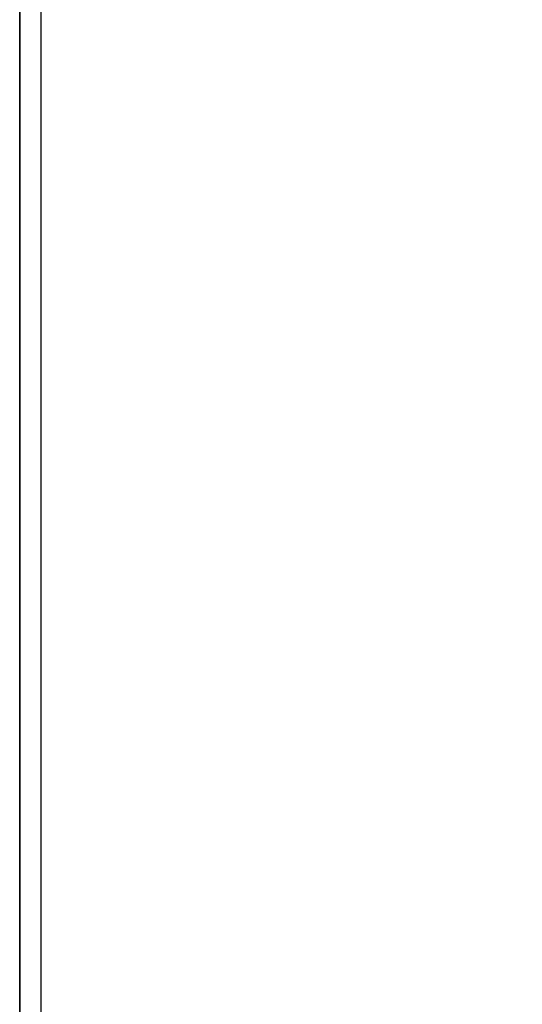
# Model space of a CAD drawing. Extents: x 68 to 125, y 76 to 211.
# Tile 29 of 89: x 76.53 to 78.81, y 137.54 to 142.01. Entities that reach past the tile are written whole.
import ezdxf

# ---------------------------------------------------------------- set-up
doc = ezdxf.new("R2010")
doc.units = 0
doc.layers.add('MAKE2D___U_53EF_U_89C1_U_0', color=7, linetype='CONTINUOUS')

msp = doc.modelspace()

# ---------------------------------------------------------------- linework, layer by layer
at = {"layer": 'MAKE2D___U_53EF_U_89C1_U_0', "color": 7}
for points, knots in [([(76.5323, 76.0118), (76.5323, 76.0118), (76.5323, 174.9972), (76.5323, 174.9972), (76.5323, 174.9972), (76.5323, 76.0118), (76.5323, 76.0118)], [0, 0, 0, 0, 1, 1, 1, 2, 2, 2, 2]), ([(76.6301, 171.8462), (76.6365, 172.0291), (76.6429, 172.212), (76.6494, 172.3949), (76.6542, 172.5318), (76.6757, 172.6201), (76.7055, 172.684), (76.7354, 172.7479), (76.7736, 172.7874), (76.8177, 172.8098), (76.9058, 172.8546), (77.0174, 172.831), (77.1463, 172.7568), (77.2752, 172.6827), (77.4214, 172.5581), (77.586, 172.3796), (77.7507, 172.201), (77.9339, 171.9685), (78.1484, 171.6443), (79.708, 169.2881), (81.2675, 166.9319), (82.827, 164.5757), (84.1082, 162.6401), (84.68, 160.7402), (84.68, 158.419), (84.68, 136.476), (84.68, 114.533), (84.68, 92.59), (84.68, 90.2689), (84.1082, 88.3689), (82.827, 86.4333), (81.2675, 84.0771), (79.708, 81.7209), (78.1484, 79.3647), (77.9339, 79.0405), (77.7507, 78.808), (77.586, 78.6295), (77.4214, 78.4509), (77.2752, 78.3263), (77.1463, 78.2522), (77.0174, 78.1781), (76.9058, 78.1544), (76.8177, 78.1992), (76.7736, 78.2216), (76.7354, 78.2612), (76.7055, 78.325), (76.6757, 78.3889), (76.6542, 78.4772), (76.6494, 78.6142), (76.6429, 78.797), (76.6365, 78.9799), (76.6301, 79.1628), (76.6301, 110.0573), (76.6301, 140.9517), (76.6301, 171.8462), (78.3748, 169.2103), (80.1195, 166.5743), (81.8642, 163.9384), (83.0127, 162.2031), (83.5253, 160.4999), (83.5253, 158.419), (83.5253, 136.476), (83.5253, 114.533), (83.5253, 92.59), (83.5253, 90.5091), (83.0127, 88.8059), (81.8642, 87.0707), (80.1195, 84.4347), (78.3748, 81.7987), (76.6301, 79.1628)], [0, 0, 0, 0, 1, 1, 1, 2, 2, 2, 3, 3, 3, 4, 4, 4, 5, 5, 5, 6, 6, 6, 7, 7, 7, 8, 8, 8, 9, 9, 9, 10, 10, 10, 11, 11, 11, 12, 12, 12, 13, 13, 13, 14, 14, 14, 15, 15, 15, 16, 16, 16, 17, 17, 17, 18, 18, 18, 19, 19, 19, 20, 20, 20, 21, 21, 21, 22, 22, 22, 23, 23, 23, 23])]:
    msp.add_open_spline(points, degree=3, knots=knots, dxfattribs=at)

doc.saveas('drawing.dxf')
